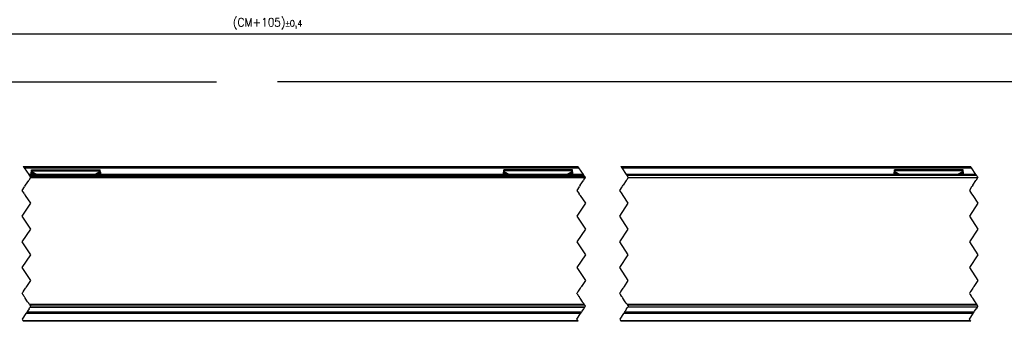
# Model space of a CAD drawing. Header units: millimetres. Extents: x -418 to 1850, y -684 to 1025.
# Tile 10 of 59: x -36 to 193, y 24 to 95. Entities that reach past the tile are written whole.
import ezdxf

# ---------------------------------------------------------------- set-up
doc = ezdxf.new("R2010")
doc.units = ezdxf.units.MM
doc.linetypes.add('DOT_CENTER', pattern=[14, 12, -1, 0, -1])
doc.layers.add('1', color=7, linetype='Continuous')
doc.styles.add('CONVERTER_12', font='txt.shx', dxfattribs={"width": 0.9})
doc.dimstyles.new('ME10_DIM_29', dxfattribs={"dimtxt": 2, "dimasz": 2, "dimexe": 1, "dimexo": 1, "dimgap": 1, "dimtad": 1, "dimdsep": 46, "dimtxsty": 'CONVERTER_12', "dimsah": 1, "dimcen": 0.09, "dimclrd": 2, "dimclre": 2, "dimclrt": 2, "dimadec": 0, "dimazin": 0, "dimtol": 1, "dimtp": 0.4, "dimtm": 0.4, "dimtfac": 0.75, "dimtdec": 0, "dimtix": 1, "dimtmove": 0, "dimatfit": 3, "dimfxl": 1, "dimtolj": 1, "dimtzin": 0, "dimarcsym": 0})
doc.dimstyles.get("Standard").update_dxf_attribs({"dimtxt": 0.18, "dimasz": 0.18, "dimexe": 0.18, "dimexo": 0.0625, "dimgap": 0.09, "dimtad": 0, "dimtih": 1, "dimtoh": 1, "dimdec": 4, "dimzin": 0, "dimdsep": 46, "dimtxsty": 'Standard', "dimcen": 0.09, "dimadec": 0, "dimazin": 0, "dimtfac": 1, "dimtdec": 4, "dimtofl": 0, "dimtmove": 0, "dimatfit": 3, "dimfxl": 1, "dimtolj": 1, "dimtzin": 0, "dimarcsym": 0})

# ---------------------------------------------------------------- blocks, each defined once
blk = doc.blocks.new('SOPORTE_SV2__19', base_point=(-302.89, 24.25))
at = {"color": 2, "linetype": 'DOT_CENTER'}
for p, q in [((-35.34, 60.35), (-35.11, 59.99)), ((-35.11, 59.99), (-34.08, 58.45)), ((94.11, 59.99), (93.88, 60.35)), ((95.14, 58.45), (94.11, 59.99)), ((103.88, 60.35), (104.11, 59.99)), ((104.11, 59.99), (105.14, 58.45)), ((185.55, 59.99), (185.31, 60.35)), ((186.58, 58.45), (185.55, 59.99)), ((-34.08, 58.45), (-33.97, 58.29)), ((-33.97, 58.29), (-33.94, 58.25)), ((95.24, 58.29), (95.14, 58.45)), ((95.28, 58.25), (95.24, 58.29)), ((95.27, 57.24), (95.6, 57.76)), ((95.28, 58.25), (95.41, 58.05)), ((95.41, 58.05), (95.47, 57.96)), ((95.47, 57.96), (95.48, 57.95)), ((95.48, 57.95), (95.6, 57.76)), ((105.14, 58.45), (105.24, 58.29)), ((105.61, 57.75), (105.27, 57.24)), ((105.47, 57.96), (105.41, 58.05)), ((105.48, 57.95), (105.47, 57.96)), ((105.61, 57.75), (105.48, 57.95)), ((186.68, 58.29), (186.58, 58.45)), ((186.71, 57.24), (187.04, 57.75)), ((186.85, 58.05), (186.91, 57.96)), ((186.91, 57.96), (186.92, 57.95)), ((186.92, 57.95), (187.04, 57.76)), ((187.04, 57.76), (187.04, 57.75)), ((-35.61, 54.75), (-35.08, 55.55)), ((-34.94, 55.75), (-35.08, 55.55)), ((-34.94, 55.75), (-34.81, 55.95)), ((-34.81, 55.95), (-34.08, 57.04)), ((94.14, 55.55), (93.61, 54.75)), ((94.14, 55.55), (94.27, 55.75)), ((94.41, 55.95), (95.13, 57.04)), ((95.27, 57.24), (95.13, 57.04)), ((103.61, 54.75), (104.14, 55.55)), ((104.27, 55.75), (104.14, 55.55)), ((105.13, 57.04), (104.41, 55.95)), ((105.13, 57.04), (105.27, 57.24)), ((185.58, 55.55), (185.05, 54.75)), ((185.58, 55.55), (185.71, 55.75)), ((185.84, 55.95), (186.57, 57.04)), ((186.71, 57.24), (186.57, 57.04)), ((-35.07, 53.95), (-35.61, 54.75)), ((-35.07, 53.95), (-34.94, 53.75)), ((-33.61, 51.75), (-34.81, 53.55)), ((93.61, 54.75), (94.14, 53.95)), ((94.28, 53.75), (94.14, 53.95)), ((94.41, 53.55), (95.61, 51.75)), ((104.14, 53.95), (103.61, 54.75)), ((105.61, 51.75), (104.41, 53.55)), ((185.05, 54.75), (185.58, 53.95)), ((185.85, 53.55), (187.05, 51.75)), ((-35.61, 48.75), (-33.61, 51.75)), ((95.61, 51.75), (93.61, 48.75)), ((103.61, 48.75), (105.61, 51.75)), ((187.05, 51.75), (185.05, 48.75)), ((-33.61, 45.75), (-35.61, 48.75)), ((93.61, 48.75), (95.61, 45.75)), ((105.61, 45.75), (103.61, 48.75)), ((185.05, 48.75), (187.05, 45.75)), ((-35.61, 42.75), (-33.61, 45.75)), ((95.61, 45.75), (93.61, 42.75)), ((103.61, 42.75), (105.61, 45.75)), ((187.05, 45.75), (185.05, 42.75)), ((-33.61, 39.75), (-35.61, 42.75)), ((93.61, 42.75), (95.61, 39.75)), ((105.61, 39.75), (103.61, 42.75)), ((185.05, 42.75), (187.05, 39.75)), ((-35.61, 36.75), (-33.61, 39.75)), ((95.61, 39.75), (93.61, 36.75)), ((103.61, 36.75), (105.61, 39.75)), ((187.05, 39.75), (185.05, 36.75)), ((-33.61, 33.75), (-35.61, 36.75)), ((93.61, 36.75), (95.61, 33.75)), ((105.61, 33.75), (103.61, 36.75)), ((185.05, 36.75), (187.05, 33.75)), ((-34.8, 31.96), (-34.67, 32.15)), ((-34.67, 32.15), (-34.58, 32.29)), ((-34.58, 32.29), (-34.57, 32.32)), ((-34.57, 32.32), (-34.54, 32.36)), ((-34.54, 32.36), (-33.61, 33.75)), ((94.54, 32.15), (94.41, 31.96)), ((94.63, 32.29), (94.54, 32.15)), ((94.65, 32.32), (94.63, 32.29)), ((94.68, 32.36), (94.65, 32.32)), ((95.61, 33.75), (94.68, 32.36)), ((104.41, 31.96), (104.54, 32.15)), ((104.54, 32.15), (104.63, 32.29)), ((104.63, 32.29), (104.65, 32.32)), ((104.65, 32.32), (104.68, 32.36)), ((104.68, 32.36), (105.61, 33.75)), ((185.98, 32.15), (185.85, 31.96)), ((186.07, 32.29), (185.98, 32.15)), ((186.09, 32.32), (186.07, 32.29)), ((186.12, 32.36), (186.09, 32.32)), ((187.05, 33.75), (186.12, 32.36)), ((-35.61, 30.75), (-35.5, 30.59)), ((-35.5, 30.59), (-35.47, 30.55)), ((-35.48, 30.95), (-35.44, 31.01)), ((-35.45, 30.52), (-35.47, 30.55)), ((-35.43, 30.49), (-35.45, 30.52)), ((-35.44, 31.01), (-35.41, 31.04)), ((-35.4, 30.43), (-35.43, 30.49)), ((-35.41, 31.04), (-35.39, 31.08)), ((-35.32, 30.32), (-35.4, 30.43)), ((-35.39, 31.08), (-35.38, 31.09)), ((-35.38, 31.09), (-35.36, 31.12)), ((-35.36, 31.12), (-35.35, 31.15)), ((-35.35, 31.15), (-35.32, 31.18)), ((-35.32, 31.18), (-35.26, 31.28)), ((-35.18, 30.11), (-35.32, 30.32)), ((-35.26, 31.28), (-34.96, 31.72)), ((-35.1, 29.99), (-35.18, 30.11)), ((-35.09, 29.96), (-35.1, 29.99)), ((-35.08, 29.95), (-35.09, 29.96)), ((-34.99, 29.81), (-35.08, 29.95)), ((-34.96, 31.72), (-34.8, 31.96)), ((93.71, 30.59), (93.61, 30.75)), ((93.74, 30.55), (93.71, 30.59)), ((93.78, 31.01), (93.74, 30.95)), ((93.74, 30.55), (93.76, 30.52)), ((93.76, 30.52), (93.78, 30.5)), ((93.8, 31.04), (93.78, 31.01)), ((93.78, 30.5), (93.82, 30.43)), ((93.83, 31.08), (93.8, 31.04)), ((93.82, 30.43), (93.89, 30.32)), ((93.85, 31.12), (93.83, 31.09)), ((93.83, 31.09), (93.83, 31.08)), ((93.87, 31.15), (93.85, 31.12)), ((93.9, 31.18), (93.87, 31.15)), ((93.89, 30.32), (94.04, 30.11)), ((93.96, 31.28), (93.9, 31.18)), ((94.25, 31.72), (93.96, 31.28)), ((94.04, 30.11), (94.12, 29.99)), ((94.12, 29.99), (94.13, 29.96)), ((94.13, 29.96), (94.14, 29.95)), ((94.14, 29.95), (94.23, 29.81)), ((94.41, 31.96), (94.25, 31.72)), ((103.74, 30.95), (103.78, 31.01)), ((103.78, 30.49), (103.74, 30.55)), ((103.78, 31.01), (103.8, 31.04)), ((104.04, 30.11), (103.78, 30.49)), ((103.8, 31.04), (103.83, 31.08)), ((103.83, 31.09), (103.86, 31.12)), ((103.83, 31.08), (103.83, 31.09)), ((103.86, 31.12), (103.87, 31.15)), ((103.87, 31.15), (103.9, 31.18)), ((103.9, 31.18), (103.96, 31.28)), ((103.96, 31.28), (104.25, 31.72)), ((104.12, 29.99), (104.04, 30.11)), ((104.13, 29.96), (104.12, 29.99)), ((104.14, 29.95), (104.13, 29.96)), ((104.15, 29.94), (104.14, 29.95)), ((104.23, 29.81), (104.15, 29.94)), ((104.25, 31.72), (104.41, 31.96)), ((185.22, 31.01), (185.18, 30.95)), ((185.18, 30.55), (185.22, 30.49)), ((185.24, 31.04), (185.22, 31.01)), ((185.22, 30.49), (185.47, 30.11)), ((185.26, 31.08), (185.24, 31.04)), ((185.27, 31.09), (185.26, 31.08)), ((185.29, 31.12), (185.27, 31.09)), ((185.31, 31.15), (185.29, 31.12)), ((185.34, 31.18), (185.31, 31.15)), ((185.4, 31.28), (185.34, 31.18)), ((185.69, 31.72), (185.4, 31.28)), ((185.47, 30.11), (185.55, 29.99)), ((185.55, 29.99), (185.57, 29.96)), ((185.57, 29.96), (185.58, 29.95)), ((185.58, 29.95), (185.59, 29.94)), ((185.59, 29.94), (185.67, 29.81)), ((185.85, 31.96), (185.69, 31.72)), ((-34.9, 29.69), (-34.99, 29.81)), ((-34.87, 29.64), (-34.9, 29.69)), ((-34.32, 28.82), (-34.87, 29.64)), ((-34.27, 28.73), (-34.32, 28.82)), ((-34.08, 28.46), (-34.27, 28.73)), ((-34.01, 28.36), (-34.08, 28.46)), ((-33.97, 28.3), (-34.01, 28.36)), ((-33.9, 28.19), (-33.97, 28.3)), ((-33.88, 28.15), (-33.9, 28.19)), ((-33.87, 28.14), (-33.88, 28.15)), ((-33.76, 27.98), (-33.87, 28.14)), ((-33.87, 27.36), (-33.75, 27.54)), ((-33.75, 27.96), (-33.76, 27.98)), ((-33.75, 27.96), (-33.67, 27.84)), ((-33.75, 27.54), (-33.74, 27.55)), ((-33.74, 27.55), (-33.65, 27.68)), ((-33.67, 27.84), (-33.61, 27.75)), ((-33.61, 27.75), (-33.65, 27.69)), ((-33.65, 27.69), (-33.65, 27.68)), ((94.23, 29.81), (94.31, 29.69)), ((94.31, 29.69), (94.35, 29.64)), ((94.35, 29.64), (94.89, 28.82)), ((94.89, 28.82), (94.95, 28.73)), ((94.95, 28.73), (95.13, 28.46)), ((95.13, 28.46), (95.2, 28.36)), ((95.2, 28.36), (95.24, 28.3)), ((95.24, 28.3), (95.31, 28.19)), ((95.31, 28.19), (95.34, 28.15)), ((95.34, 28.15), (95.35, 28.14)), ((95.35, 28.14), (95.46, 27.98)), ((95.46, 27.54), (95.35, 27.36)), ((95.46, 27.98), (95.46, 27.96)), ((95.55, 27.84), (95.46, 27.96)), ((95.48, 27.55), (95.46, 27.54)), ((95.56, 27.68), (95.48, 27.55)), ((95.61, 27.75), (95.55, 27.84)), ((95.56, 27.68), (95.57, 27.69)), ((95.57, 27.69), (95.61, 27.75)), ((104.31, 29.69), (104.23, 29.81)), ((104.35, 29.64), (104.31, 29.69)), ((104.89, 28.82), (104.35, 29.64)), ((105.13, 28.46), (104.89, 28.82)), ((105.24, 28.3), (105.13, 28.46)), ((105.34, 28.15), (105.24, 28.3)), ((105.35, 28.14), (105.34, 28.15)), ((105.46, 27.98), (105.35, 28.14)), ((105.46, 27.54), (105.35, 27.36)), ((105.46, 27.96), (105.46, 27.98)), ((105.46, 27.96), (105.55, 27.84)), ((105.48, 27.55), (105.46, 27.54)), ((105.56, 27.68), (105.48, 27.55)), ((105.55, 27.84), (105.61, 27.75)), ((105.57, 27.69), (105.56, 27.68)), ((105.61, 27.75), (105.57, 27.69)), ((185.67, 29.81), (185.75, 29.69)), ((185.75, 29.69), (185.79, 29.64)), ((185.79, 29.64), (186.33, 28.82)), ((186.33, 28.82), (186.57, 28.46)), ((186.57, 28.46), (186.68, 28.3)), ((186.68, 28.3), (186.78, 28.15)), ((186.78, 28.15), (186.79, 28.14)), ((186.79, 28.14), (186.89, 27.98)), ((186.79, 27.36), (186.9, 27.54)), ((186.89, 27.98), (186.9, 27.96)), ((186.99, 27.84), (186.9, 27.96)), ((186.9, 27.54), (186.92, 27.55)), ((186.92, 27.55), (187, 27.68)), ((187.05, 27.75), (186.99, 27.84)), ((187, 27.68), (187.01, 27.69)), ((187.01, 27.69), (187.05, 27.75)), ((-34.74, 26.05), (-35.61, 24.75)), ((-34.74, 26.05), (-34.61, 26.25)), ((-34.53, 26.37), (-34.61, 26.25)), ((-34.47, 26.45), (-34.53, 26.37)), ((-34.38, 26.59), (-34.47, 26.45)), ((-34, 27.16), (-34.38, 26.59)), ((-34, 27.16), (-33.87, 27.36)), ((93.61, 24.75), (94.47, 26.05)), ((94.61, 26.25), (94.47, 26.05)), ((94.61, 26.25), (94.68, 26.37)), ((94.68, 26.37), (94.74, 26.45)), ((94.74, 26.45), (94.84, 26.59)), ((94.84, 26.59), (95.21, 27.16)), ((95.35, 27.36), (95.21, 27.16)), ((104.47, 26.05), (103.61, 24.75)), ((104.47, 26.05), (104.61, 26.25)), ((104.68, 26.37), (104.61, 26.25)), ((104.74, 26.45), (104.68, 26.37)), ((104.84, 26.59), (104.74, 26.45)), ((105.21, 27.16), (104.84, 26.59)), ((105.21, 27.16), (105.35, 27.36)), ((185.05, 24.75), (185.91, 26.05)), ((186.04, 26.25), (185.91, 26.05)), ((186.04, 26.25), (186.12, 26.37)), ((186.12, 26.37), (186.18, 26.45)), ((186.18, 26.45), (186.28, 26.59)), ((186.28, 26.59), (186.65, 27.16)), ((186.79, 27.36), (186.65, 27.16)), ((-35.61, 24.75), (-35.41, 24.45)), ((-35.41, 24.45), (-35.27, 24.25)), ((93.81, 24.45), (93.61, 24.75)), ((93.94, 24.25), (93.81, 24.45)), ((103.61, 24.75), (103.81, 24.45)), ((103.81, 24.45), (103.94, 24.25)), ((185.25, 24.45), (185.05, 24.75)), ((185.38, 24.25), (185.25, 24.45))]:
    blk.add_line(p, q, dxfattribs=at)
at = {"color": 7, "linetype": 'Continuous'}
for p, q in [((-35.34, 60.35), (93.88, 60.35)), ((103.88, 60.35), (185.31, 60.35)), ((-33.5, 58.92), (-33.39, 59.13)), ((-33.49, 58.45), (-33.5, 58.92)), ((-33.39, 59.52), (-17.39, 59.52)), ((-33.39, 59.3), (-33.39, 59.52)), ((-33.39, 59.13), (-33.39, 59.3)), ((-17.39, 59.3), (-17.39, 59.52)), ((-17.39, 59.13), (-17.39, 59.3)), ((-17.28, 58.92), (-17.39, 59.13)), ((-17.29, 58.45), (-17.28, 58.92)), ((76.5, 58.92), (76.61, 59.13)), ((76.51, 58.45), (76.5, 58.92)), ((92.61, 59.52), (76.61, 59.52)), ((76.61, 59.3), (76.61, 59.52)), ((76.61, 59.13), (76.61, 59.3)), ((92.61, 59.3), (92.61, 59.52)), ((92.61, 59.13), (92.61, 59.3)), ((92.72, 58.92), (92.61, 59.13)), ((92.71, 58.45), (92.72, 58.92)), ((167.5, 58.92), (167.61, 59.13)), ((167.51, 58.45), (167.5, 58.92)), ((183.61, 59.52), (167.61, 59.52)), ((167.61, 59.3), (167.61, 59.52)), ((167.61, 59.13), (167.61, 59.3)), ((183.61, 59.3), (183.61, 59.52)), ((183.61, 59.13), (183.61, 59.3)), ((183.72, 58.92), (183.61, 59.13)), ((183.71, 58.45), (183.72, 58.92)), ((94.61, 26.25), (-34.61, 26.25)), ((186.04, 26.25), (104.61, 26.25)), ((93.94, 24.25), (-35.27, 24.25)), ((185.38, 24.25), (103.94, 24.25))]:
    blk.add_line(p, q, dxfattribs=at)
at = {"color": 3, "linetype": 'Continuous'}
for p, q in [((-35.11, 59.99), (94.11, 59.99)), ((104.11, 59.99), (185.55, 59.99)), ((-33.94, 58.25), (-33.48, 58.25)), ((-33.5, 58.92), (-32.59, 58.45)), ((-33.36, 58.25), (-33.48, 58.25)), ((-33.39, 59.3), (-17.39, 59.3)), ((-33.39, 59.13), (-32.08, 58.45)), ((-33.36, 58.25), (-27.08, 58.25)), ((-17.39, 59.13), (-18.7, 58.45)), ((-17.28, 58.92), (-18.19, 58.45)), ((76.5, 58.92), (77.41, 58.45)), ((92.61, 59.3), (76.61, 59.3)), ((76.61, 59.13), (77.92, 58.45)), ((87.81, 58.25), (86.3, 58.25)), ((92.58, 58.25), (87.81, 58.25)), ((92.61, 59.13), (91.3, 58.45)), ((92.72, 58.92), (91.81, 58.45)), ((92.7, 58.25), (92.58, 58.25)), ((95.28, 58.25), (92.7, 58.25)), ((167.5, 58.92), (168.41, 58.45)), ((183.61, 59.3), (167.61, 59.3)), ((167.61, 59.13), (168.92, 58.45)), ((183.61, 59.13), (182.3, 58.45)), ((183.72, 58.92), (182.81, 58.45)), ((94.47, 26.05), (-34.74, 26.05)), ((185.91, 26.05), (104.47, 26.05)), ((-35.41, 24.45), (93.81, 24.45)), ((103.81, 24.45), (185.25, 24.45))]:
    blk.add_line(p, q, dxfattribs=at)
blk = doc.blocks.new('REGLA_SV2-1140__20', base_point=(-302.89, 26.25))
at = {"color": 2, "linetype": 'DOT_CENTER'}
for p, q in [((-34.08, 58.45), (-33.97, 58.29)), ((-33.97, 58.29), (-33.94, 58.25)), ((-33.62, 57.76), (-33.95, 57.24)), ((-33.94, 58.25), (-33.75, 57.96)), ((-33.75, 57.96), (-33.74, 57.95)), ((-33.74, 57.95), (-33.62, 57.76)), ((95.24, 58.29), (95.14, 58.45)), ((95.28, 58.25), (95.24, 58.29)), ((95.27, 57.24), (95.6, 57.76)), ((95.28, 58.25), (95.41, 58.05)), ((95.41, 58.05), (95.47, 57.96)), ((95.47, 57.96), (95.48, 57.95)), ((95.48, 57.95), (95.6, 57.76)), ((105.14, 58.45), (105.24, 58.29)), ((105.24, 58.29), (105.27, 58.25)), ((105.27, 58.25), (105.41, 58.05)), ((105.61, 57.75), (105.27, 57.24)), ((105.47, 57.96), (105.41, 58.05)), ((105.48, 57.95), (105.47, 57.96)), ((105.61, 57.75), (105.48, 57.95)), ((186.68, 58.29), (186.58, 58.45)), ((186.71, 58.25), (186.68, 58.29)), ((186.85, 58.05), (186.71, 58.25)), ((186.71, 57.24), (187.04, 57.75)), ((186.85, 58.05), (186.91, 57.96)), ((186.91, 57.96), (186.92, 57.95)), ((186.92, 57.95), (187.04, 57.76)), ((187.04, 57.76), (187.04, 57.75)), ((-35.61, 54.75), (-35.08, 55.55)), ((-34.94, 55.75), (-35.08, 55.55)), ((-34.94, 55.75), (-34.81, 55.95)), ((-34.81, 55.95), (-34.08, 57.05)), ((-33.95, 57.24), (-34.08, 57.05)), ((94.14, 55.55), (93.61, 54.75)), ((94.14, 55.55), (94.27, 55.75)), ((94.41, 55.95), (94.27, 55.75)), ((94.41, 55.95), (95.13, 57.04)), ((95.27, 57.24), (95.13, 57.04)), ((103.61, 54.75), (104.14, 55.55)), ((104.27, 55.75), (104.14, 55.55)), ((104.27, 55.75), (104.41, 55.95)), ((105.13, 57.04), (104.41, 55.95)), ((105.13, 57.04), (105.27, 57.24)), ((185.58, 55.55), (185.05, 54.75)), ((185.58, 55.55), (185.71, 55.75)), ((185.84, 55.95), (185.71, 55.75)), ((185.84, 55.95), (186.57, 57.04)), ((186.71, 57.24), (186.57, 57.04)), ((-35.07, 53.95), (-35.61, 54.75)), ((-35.07, 53.95), (-34.94, 53.75)), ((-34.81, 53.55), (-34.94, 53.75)), ((-33.61, 51.75), (-34.81, 53.55)), ((93.61, 54.75), (94.14, 53.95)), ((94.28, 53.75), (94.14, 53.95)), ((94.28, 53.75), (94.41, 53.55)), ((94.41, 53.55), (95.61, 51.75)), ((104.14, 53.95), (103.61, 54.75)), ((104.41, 53.55), (104.14, 53.95)), ((105.61, 51.75), (104.41, 53.55)), ((185.05, 54.75), (185.58, 53.95)), ((185.58, 53.95), (185.85, 53.55)), ((185.85, 53.55), (187.05, 51.75)), ((-35.61, 48.75), (-33.61, 51.75)), ((95.61, 51.75), (93.61, 48.75)), ((103.61, 48.75), (105.61, 51.75)), ((187.05, 51.75), (185.05, 48.75)), ((-33.61, 45.75), (-35.61, 48.75)), ((93.61, 48.75), (95.61, 45.75)), ((105.61, 45.75), (103.61, 48.75)), ((185.05, 48.75), (187.05, 45.75)), ((-35.61, 42.75), (-33.61, 45.75)), ((95.61, 45.75), (93.61, 42.75)), ((103.61, 42.75), (105.61, 45.75)), ((187.05, 45.75), (185.05, 42.75)), ((-33.61, 39.75), (-35.61, 42.75)), ((93.61, 42.75), (95.61, 39.75)), ((105.61, 39.75), (103.61, 42.75)), ((185.05, 42.75), (187.05, 39.75)), ((-35.61, 36.75), (-33.61, 39.75)), ((95.61, 39.75), (93.61, 36.75)), ((103.61, 36.75), (105.61, 39.75)), ((187.05, 39.75), (185.05, 36.75)), ((-33.61, 33.75), (-35.61, 36.75)), ((93.61, 36.75), (95.61, 33.75)), ((105.61, 33.75), (103.61, 36.75)), ((185.05, 36.75), (187.05, 33.75)), ((-34.8, 31.96), (-34.67, 32.15)), ((-34.67, 32.15), (-34.58, 32.29)), ((-34.58, 32.29), (-34.57, 32.32)), ((-34.57, 32.32), (-34.54, 32.36)), ((-34.54, 32.36), (-33.61, 33.75)), ((94.54, 32.15), (94.41, 31.96)), ((94.63, 32.29), (94.54, 32.15)), ((94.65, 32.32), (94.63, 32.29)), ((94.68, 32.36), (94.65, 32.32)), ((95.61, 33.75), (94.68, 32.36)), ((104.41, 31.96), (104.54, 32.15)), ((104.54, 32.15), (104.63, 32.29)), ((104.63, 32.29), (104.65, 32.32)), ((104.65, 32.32), (104.68, 32.36)), ((104.68, 32.36), (105.61, 33.75)), ((185.98, 32.15), (185.85, 31.96)), ((186.07, 32.29), (185.98, 32.15)), ((186.09, 32.32), (186.07, 32.29)), ((186.12, 32.36), (186.09, 32.32)), ((187.05, 33.75), (186.12, 32.36)), ((-35.61, 30.75), (-35.53, 30.87)), ((-35.61, 30.75), (-35.5, 30.59)), ((-35.53, 30.87), (-35.5, 30.91)), ((-35.5, 30.91), (-35.48, 30.95)), ((-35.5, 30.59), (-35.47, 30.55)), ((-35.48, 30.95), (-35.44, 31.01)), ((-35.45, 30.52), (-35.47, 30.55)), ((-35.43, 30.49), (-35.45, 30.52)), ((-35.44, 31.01), (-35.41, 31.04)), ((-35.4, 30.43), (-35.43, 30.49)), ((-35.41, 31.04), (-35.39, 31.08)), ((-35.32, 30.32), (-35.4, 30.43)), ((-35.39, 31.08), (-35.38, 31.09)), ((-35.38, 31.09), (-35.36, 31.12)), ((-35.36, 31.12), (-35.35, 31.15)), ((-35.35, 31.15), (-35.32, 31.18)), ((-35.32, 31.18), (-35.26, 31.28)), ((-35.18, 30.11), (-35.32, 30.32)), ((-35.26, 31.28), (-34.96, 31.72)), ((-35.1, 29.99), (-35.18, 30.11)), ((-35.09, 29.96), (-35.1, 29.99)), ((-35.08, 29.95), (-35.09, 29.96)), ((-34.99, 29.81), (-35.08, 29.95)), ((-34.96, 31.72), (-34.8, 31.96)), ((93.69, 30.87), (93.61, 30.75)), ((93.71, 30.59), (93.61, 30.75)), ((93.71, 30.91), (93.69, 30.87)), ((93.74, 30.95), (93.71, 30.91)), ((93.74, 30.55), (93.71, 30.59)), ((93.78, 31.01), (93.74, 30.95)), ((93.74, 30.55), (93.76, 30.52)), ((93.76, 30.52), (93.78, 30.5)), ((93.8, 31.04), (93.78, 31.01)), ((93.78, 30.5), (93.82, 30.43)), ((93.83, 31.08), (93.8, 31.04)), ((93.82, 30.43), (93.89, 30.32)), ((93.85, 31.12), (93.83, 31.09)), ((93.83, 31.09), (93.83, 31.08)), ((93.87, 31.15), (93.85, 31.12)), ((93.9, 31.18), (93.87, 31.15)), ((93.89, 30.32), (94.04, 30.11)), ((93.96, 31.28), (93.9, 31.18)), ((94.25, 31.72), (93.96, 31.28)), ((94.04, 30.11), (94.12, 29.99)), ((94.12, 29.99), (94.13, 29.96)), ((94.13, 29.96), (94.14, 29.95)), ((94.14, 29.95), (94.23, 29.81)), ((94.41, 31.96), (94.25, 31.72)), ((103.61, 30.75), (103.69, 30.87)), ((103.71, 30.59), (103.61, 30.75)), ((103.69, 30.87), (103.71, 30.91)), ((103.71, 30.91), (103.74, 30.95)), ((103.74, 30.55), (103.71, 30.59)), ((103.74, 30.95), (103.78, 31.01)), ((103.78, 30.49), (103.74, 30.55)), ((103.78, 31.01), (103.8, 31.04)), ((104.04, 30.11), (103.78, 30.49)), ((103.8, 31.04), (103.83, 31.08)), ((103.83, 31.09), (103.86, 31.12)), ((103.83, 31.08), (103.83, 31.09)), ((103.86, 31.12), (103.87, 31.15)), ((103.87, 31.15), (103.9, 31.18)), ((103.9, 31.18), (103.96, 31.28)), ((103.96, 31.28), (104.25, 31.72)), ((104.12, 29.99), (104.04, 30.11)), ((104.13, 29.96), (104.12, 29.99)), ((104.14, 29.95), (104.13, 29.96)), ((104.15, 29.94), (104.14, 29.95)), ((104.23, 29.81), (104.15, 29.94)), ((104.25, 31.72), (104.41, 31.96)), ((185.13, 30.87), (185.05, 30.75)), ((185.05, 30.75), (185.15, 30.59)), ((185.15, 30.91), (185.13, 30.87)), ((185.18, 30.95), (185.15, 30.91)), ((185.15, 30.59), (185.18, 30.55)), ((185.22, 31.01), (185.18, 30.95)), ((185.18, 30.55), (185.22, 30.49)), ((185.24, 31.04), (185.22, 31.01)), ((185.22, 30.49), (185.47, 30.11)), ((185.26, 31.08), (185.24, 31.04)), ((185.27, 31.09), (185.26, 31.08)), ((185.29, 31.12), (185.27, 31.09)), ((185.31, 31.15), (185.29, 31.12)), ((185.34, 31.18), (185.31, 31.15)), ((185.4, 31.28), (185.34, 31.18)), ((185.69, 31.72), (185.4, 31.28)), ((185.47, 30.11), (185.55, 29.99)), ((185.55, 29.99), (185.57, 29.96)), ((185.57, 29.96), (185.58, 29.95)), ((185.58, 29.95), (185.59, 29.94)), ((185.59, 29.94), (185.67, 29.81)), ((185.85, 31.96), (185.69, 31.72)), ((-34.9, 29.69), (-34.99, 29.81)), ((-34.87, 29.64), (-34.9, 29.69)), ((-34.32, 28.82), (-34.87, 29.64)), ((-34.27, 28.73), (-34.32, 28.82)), ((-34.08, 28.46), (-34.27, 28.73)), ((-34.01, 28.36), (-34.08, 28.46)), ((-33.97, 28.3), (-34.01, 28.36)), ((-33.9, 28.19), (-33.97, 28.3)), ((-33.88, 28.15), (-33.9, 28.19)), ((-33.87, 28.14), (-33.88, 28.15)), ((-33.76, 27.98), (-33.87, 28.14)), ((-33.87, 27.36), (-33.75, 27.54)), ((-33.75, 27.96), (-33.76, 27.98)), ((-33.75, 27.96), (-33.67, 27.84)), ((-33.75, 27.54), (-33.74, 27.55)), ((-33.74, 27.55), (-33.65, 27.68)), ((-33.67, 27.84), (-33.61, 27.75)), ((-33.61, 27.75), (-33.65, 27.69)), ((-33.65, 27.69), (-33.65, 27.68)), ((94.23, 29.81), (94.31, 29.69)), ((94.31, 29.69), (94.35, 29.64)), ((94.35, 29.64), (94.89, 28.82)), ((94.89, 28.82), (94.95, 28.73)), ((94.95, 28.73), (95.13, 28.46)), ((95.13, 28.46), (95.2, 28.36)), ((95.2, 28.36), (95.24, 28.3)), ((95.24, 28.3), (95.31, 28.19)), ((95.31, 28.19), (95.34, 28.15)), ((95.34, 28.15), (95.35, 28.14)), ((95.35, 28.14), (95.46, 27.98)), ((95.46, 27.54), (95.35, 27.36)), ((95.46, 27.98), (95.46, 27.96)), ((95.55, 27.84), (95.46, 27.96)), ((95.48, 27.55), (95.46, 27.54)), ((95.56, 27.68), (95.48, 27.55)), ((95.61, 27.75), (95.55, 27.84)), ((95.56, 27.68), (95.57, 27.69)), ((95.57, 27.69), (95.61, 27.75)), ((104.31, 29.69), (104.23, 29.81)), ((104.35, 29.64), (104.31, 29.69)), ((104.89, 28.82), (104.35, 29.64)), ((105.13, 28.46), (104.89, 28.82)), ((105.24, 28.3), (105.13, 28.46)), ((105.34, 28.15), (105.24, 28.3)), ((105.35, 28.14), (105.34, 28.15)), ((105.46, 27.98), (105.35, 28.14)), ((105.46, 27.54), (105.35, 27.36)), ((105.46, 27.96), (105.46, 27.98)), ((105.46, 27.96), (105.55, 27.84)), ((105.48, 27.55), (105.46, 27.54)), ((105.56, 27.68), (105.48, 27.55)), ((105.55, 27.84), (105.61, 27.75)), ((105.57, 27.69), (105.56, 27.68)), ((105.61, 27.75), (105.57, 27.69)), ((185.67, 29.81), (185.75, 29.69)), ((185.75, 29.69), (185.79, 29.64)), ((185.79, 29.64), (186.33, 28.82)), ((186.33, 28.82), (186.57, 28.46)), ((186.57, 28.46), (186.68, 28.3)), ((186.68, 28.3), (186.78, 28.15)), ((186.78, 28.15), (186.79, 28.14)), ((186.79, 28.14), (186.89, 27.98)), ((186.79, 27.36), (186.9, 27.54)), ((186.89, 27.98), (186.9, 27.96)), ((186.99, 27.84), (186.9, 27.96)), ((186.9, 27.54), (186.92, 27.55)), ((186.92, 27.55), (187, 27.68)), ((187.05, 27.75), (186.99, 27.84)), ((187, 27.68), (187.01, 27.69)), ((187.01, 27.69), (187.05, 27.75)), ((-34.53, 26.37), (-34.61, 26.25)), ((-34.47, 26.45), (-34.53, 26.37)), ((-34.38, 26.59), (-34.47, 26.45)), ((-34, 27.16), (-34.38, 26.59)), ((-34, 27.16), (-33.87, 27.36)), ((94.61, 26.25), (94.68, 26.37)), ((94.68, 26.37), (94.74, 26.45)), ((94.74, 26.45), (94.84, 26.59)), ((94.84, 26.59), (95.21, 27.16)), ((95.35, 27.36), (95.21, 27.16)), ((104.68, 26.37), (104.61, 26.25)), ((104.74, 26.45), (104.68, 26.37)), ((104.84, 26.59), (104.74, 26.45)), ((105.21, 27.16), (104.84, 26.59)), ((105.21, 27.16), (105.35, 27.36)), ((186.04, 26.25), (186.12, 26.37)), ((186.12, 26.37), (186.18, 26.45)), ((186.18, 26.45), (186.28, 26.59)), ((186.28, 26.59), (186.65, 27.16)), ((186.79, 27.36), (186.65, 27.16))]:
    blk.add_line(p, q, dxfattribs=at)
at = {"color": 7, "linetype": 'Continuous'}
for p, q in [((95.14, 58.45), (-34.08, 58.45)), ((-33.75, 57.96), (95.47, 57.96)), ((186.58, 58.45), (105.14, 58.45)), ((105.61, 57.75), (187.04, 57.76)), ((-33.75, 27.54), (95.46, 27.54)), ((186.9, 27.54), (105.46, 27.54)), ((94.61, 26.25), (-34.61, 26.25)), ((186.04, 26.25), (104.61, 26.25))]:
    blk.add_line(p, q, dxfattribs=at)
at = {"color": 3, "linetype": 'Continuous'}
for p, q in [((-33.94, 58.25), (-33.48, 58.25)), ((-33.62, 57.76), (95.6, 57.76)), ((-33.36, 58.25), (-33.48, 58.25)), ((-33.36, 58.25), (-27.08, 58.25)), ((86.3, 58.25), (-27.08, 58.25)), ((87.81, 58.25), (86.3, 58.25)), ((92.58, 58.25), (87.81, 58.25)), ((92.7, 58.25), (92.58, 58.25)), ((95.28, 58.25), (92.7, 58.25)), ((186.71, 58.25), (105.27, 58.25)), ((95.34, 28.15), (-33.88, 28.15)), ((95.46, 27.98), (-33.76, 27.98)), ((95.48, 27.55), (-33.74, 27.55)), ((186.78, 28.15), (105.34, 28.15)), ((186.89, 27.98), (105.46, 27.98)), ((186.92, 27.55), (105.48, 27.55)), ((-34.47, 26.45), (94.74, 26.45)), ((104.74, 26.45), (186.18, 26.45))]:
    blk.add_line(p, q, dxfattribs=at)
blk = doc.blocks.new('REGLA_SV2-1140mm__21', base_point=(-302.89, 4.15))
for name, p in [('SOPORTE_SV2__19', (-302.89, 24.25)), ('REGLA_SV2-1140__20', (-302.89, 26.25))]:
    blk.add_blockref(name, p)
blk = doc.blocks.new('*D93')
at = {"layer": '1', "color": 2, "linetype": 'Continuous'}
for p, q in [((-302.89, 58.42), (-302.89, 92.26)), ((346.11, 58.42), (346.11, 92.26)), ((-302.89, 91.26), (346.11, 91.26))]:
    blk.add_line(p, q, dxfattribs=at)
at = {"layer": '1', "color": 2}
for points in [[(-300.89, 91.52), (-300.89, 90.99), (-302.89, 91.26)], [(344.11, 90.99), (344.11, 91.52), (346.11, 91.26)]]:
    blk.add_solid(points, dxfattribs=at)
at = {"layer": '1', "color": 2, "insert": (13.5, 92.26), "char_height": 2, "attachment_point": 7, "rotation": 0.0001, "line_spacing_factor": 0.60024, "style": 'CONVERTER_12'}
blk.add_mtext('\\C2;(CM+105)\\C2;\\H1.5;{\\Fgdt;`}0,4', dxfattribs=at)
blk = doc.blocks.new('Front1', base_point=(-215.39, 32.25))
blk.add_blockref('REGLA_SV2-1140mm__21', (-302.89, 4.152))
at = {"layer": '1'}
dim = blk.add_linear_dim(base=(-302.89, 91.255), p1=(346.11, 57.417), p2=(-302.89, 57.417), text='(CM+105)', dimstyle='ME10_DIM_29', dxfattribs=at)
dim.commit()
dim.dimension.update_dxf_attribs({"geometry": '*D93', "text_midpoint": (21.61, 93.255), "text_rotation": 0.00014})
at = {"layer": '1', "color": 2, "linetype": 'Continuous', "has_arrowhead": 0}
for points in [[(-286.153, 60.348), (-286.153, 80.022), (9.656, 80.022)], [(328.856, 60.348), (328.856, 80.022), (23.844, 80.022)]]:
    blk.add_leader(points, dimstyle='Standard', dxfattribs=at)

msp = doc.modelspace()

# ---------------------------------------------------------------- block references
msp.add_blockref('Front1', (-215.39, 32.25))

doc.saveas('drawing.dxf')
